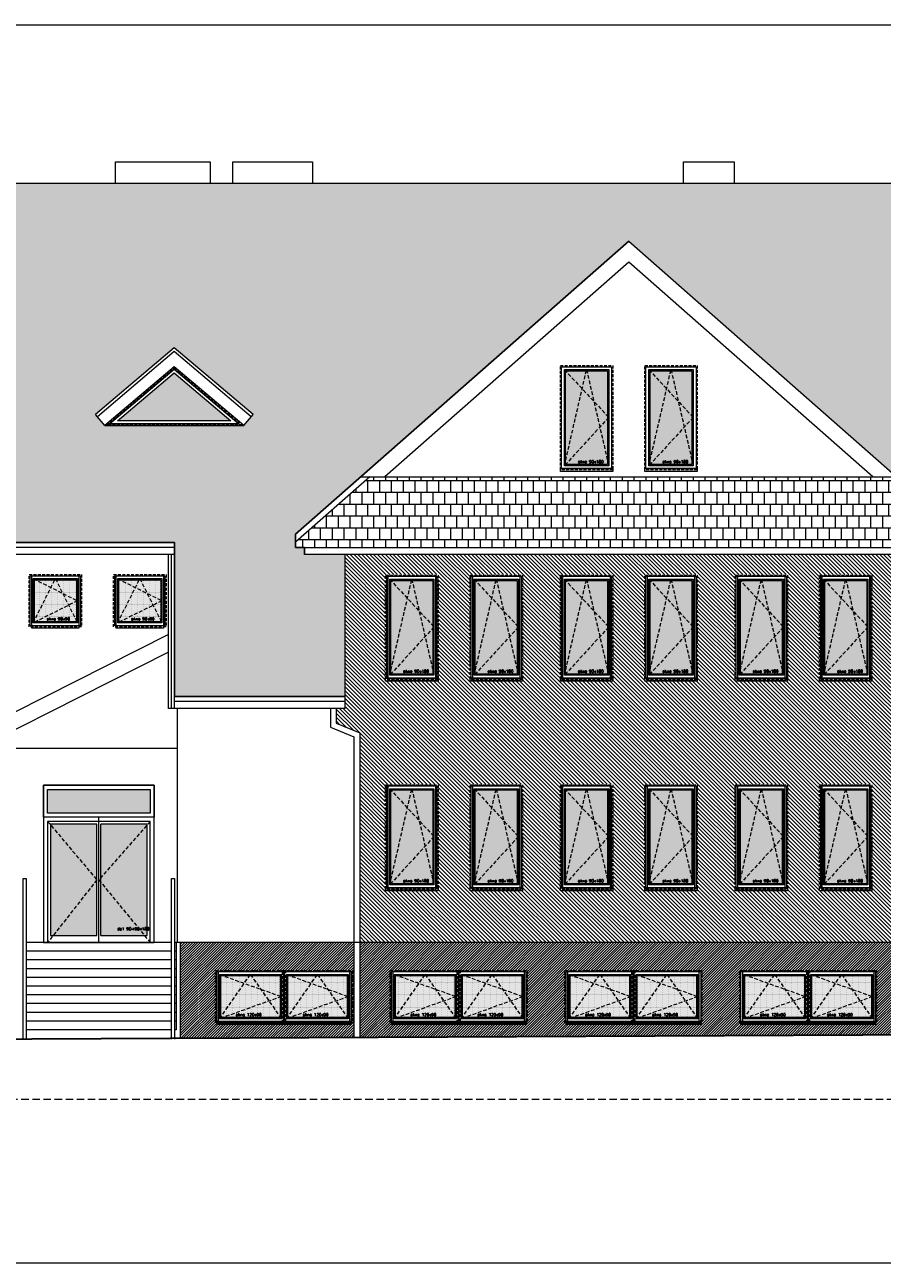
# Model space of a CAD drawing. Header units: millimetres. Extents: x 23192 to 177760, y -399809 to -79279.
# Tile 60 of 256: x 77694 to 79166, y -238865 to -236738. Entities that reach past the tile are written whole.
import ezdxf

# ---------------------------------------------------------------- set-up
doc = ezdxf.new("R2010")
doc.units = ezdxf.units.MM
for name, pattern in [('CACHE', [9.525, 6.35, -3.175]), ('CARKOVANA', [7.5, 5, -2.5]), ('HIDDEN', [9.525, 6.35, -3.175])]:
    doc.linetypes.add(name, pattern=pattern)
doc.layers.get('0').update_dxf_attribs({"lineweight": 0})
for name, color, linetype, lineweight in [('! opisy okien elewacja', 7, 'Continuous', 0), ('!! 0_ Istn-okna', 6, 'Continuous', 13), ('!! 0_ Istn-sciany', 3, 'Continuous', 30), ('!! 0_ WIDOK ELEWACJA', 4, 'Continuous', 0), ('!! 0_Istn-cienka', 4, 'Continuous', 9), ('!! 0_Istn-drzwi', 1, 'Continuous', 13), ('!! 1_Hatch dach', 252, 'Continuous', 5), ('!! 2_NOWE OKNA WIDOk - remont', 140, 'Continuous', 5)]:
    doc.layers.add(name, color=color, linetype=linetype, lineweight=lineweight)
doc.layers.add('!! 1_ELEWACJA KOLOR', color=7, linetype='Continuous', lineweight=13, true_color=0x6888bb)
doc.layers.add('!! 2_ELEWACJA COKÓŁ', color=9, linetype='Continuous', lineweight=13, true_color=0x808080)
doc.styles.add('TXT', font='simplex.shx')

# ---------------------------------------------------------------- blocks, each defined once
blk = doc.blocks.new('okno 90x180')
at = {"layer": '!! 1_Hatch dach', "true_color": 0x575757}
h = blk.add_hatch(dxfattribs=at)
h.set_pattern_fill('DOTS', color=251)
h.set_pattern_definition([(0, (-9632.3096, -11392.1331), (0.79375, 1.5875), [0, -1.5875])])
h.paths.add_polyline_path([(9, -10), (81, -10), (81, -171), (9, -171)])
at = {"layer": '!! 0_ Istn-okna', "linetype": 'CARKOVANA', "lineweight": 5}
blk.add_lwpolyline([(0, -1), (90, -1), (90, -180), (0, -180)], close=True, dxfattribs=at)
at = {"layer": '!! 0_ Istn-okna'}
for points in [[(2, -3), (88, -3), (88, -178), (2, -178)], [(7, -8), (83, -8), (83, -173), (7, -173)], [(9, -10), (81, -10), (81, -171), (9, -171)], [(0, -178), (90, -178), (90, -183), (0, -183)]]:
    blk.add_lwpolyline(points, close=True, dxfattribs=at)
at = {"layer": '!! 1_Hatch dach', "color": 251, "linetype": 'CACHE', "true_color": 0x575757}
for points in [[(7, -173), (45, -8), (83, -173)], [(7, -8), (83, -90), (7, -173)]]:
    blk.add_lwpolyline(points, dxfattribs=at)
at = {"insert": (30.1, -163.6), "char_height": 5, "attachment_point": 1, "style": 'TXT'}
blk.add_mtext_dynamic_manual_height_columns('okno 90x180', width=52.63, gutter_width=75, heights=[0], dxfattribs=at)
blk = doc.blocks.new('okno 115x115')
at = {"layer": '!! 1_Hatch dach', "true_color": 0x575757}
h = blk.add_hatch(dxfattribs=at)
h.set_pattern_fill('DOTS', color=251, angle=360)
h.set_pattern_definition([(360, (-21873.4686, 1906.5186), (0.79375, 1.5875), [0, -1.5875])])
h.paths.add_polyline_path([(-12259.7, 13266.7), (-12157.7, 13266.7), (-12157.7, 13194.7), (-12259.7, 13194.7)])
h = blk.add_hatch(dxfattribs=at)
h.set_pattern_fill('ANSI31', color=251, scale=0.2, angle=360)
h.paths.add_polyline_path([(-12264.2, 13187.7), (-12153.2, 13187.7), (-12153.2, 13182.7), (-12264.2, 13182.7)])
at = {"layer": '!! 0_ Istn-okna', "linetype": 'CARKOVANA', "lineweight": 5}
blk.add_lwpolyline([(-12268.7, 13275.7), (-12148.7, 13275.7), (-12148.7, 13185.7), (-12268.7, 13185.7)], close=True, dxfattribs=at)
at = {"layer": '!! 0_ Istn-okna'}
for points in [[(-12266.7, 13273.7), (-12150.7, 13273.7), (-12150.7, 13187.7), (-12266.7, 13187.7)], [(-12261.7, 13268.7), (-12155.7, 13268.7), (-12155.7, 13192.7), (-12261.7, 13192.7)], [(-12259.7, 13266.7), (-12157.7, 13266.7), (-12157.7, 13194.7), (-12259.7, 13194.7)], [(-12266.7, 13187.7), (-12150.7, 13187.7), (-12150.7, 13182.7), (-12266.7, 13182.7)]]:
    blk.add_lwpolyline(points, close=True, dxfattribs=at)
at = {"layer": '!! 1_Hatch dach', "color": 251, "linetype": 'CACHE', "true_color": 0x575757}
for points in [[(-12261.7, 13192.7), (-12208.7, 13268.7), (-12155.7, 13192.7)], [(-12261.7, 13268.7), (-12155.7, 13230.7), (-12261.7, 13192.7)]]:
    blk.add_lwpolyline(points, dxfattribs=at)
at = {"insert": (-12234.1, 13202.1), "char_height": 5, "attachment_point": 1, "style": 'TXT'}
blk.add_mtext_dynamic_manual_height_columns('okno 120x90', width=52.63, gutter_width=75, heights=[0], dxfattribs=at)
blk = doc.blocks.new('okno 90x90')
at = {"layer": '!! 1_Hatch dach', "true_color": 0x575757}
h = blk.add_hatch(dxfattribs=at)
h.set_pattern_fill('DOTS', color=251)
h.set_pattern_definition([(0, (-9634.3096, -11214.1331), (0.79375, 1.5875), [0, -1.5875])])
h.paths.add_polyline_path([(7, 79), (79, 79), (79, 7), (7, 7)])
at = {"layer": '!! 0_ Istn-okna', "linetype": 'CARKOVANA', "lineweight": 5}
blk.add_lwpolyline([(-2, 88), (88, 88), (88, -2), (-2, -2)], close=True, dxfattribs=at)
at = {"layer": '!! 0_ Istn-okna'}
for points in [[(0, 86), (86, 86), (86, 0), (0, 0)], [(5, 81), (81, 81), (81, 5), (5, 5)], [(7, 79), (79, 79), (79, 7), (7, 7)]]:
    blk.add_lwpolyline(points, close=True, dxfattribs=at)
at = {"layer": '!! 1_Hatch dach', "color": 251, "linetype": 'CACHE', "true_color": 0x575757}
for points in [[(5, 5), (43, 81), (81, 5)], [(5, 81), (81, 43), (5, 5)]]:
    blk.add_lwpolyline(points, dxfattribs=at)
at = {"insert": (28.1, 14.4), "char_height": 5, "attachment_point": 1, "style": 'TXT'}
blk.add_mtext_dynamic_manual_height_columns('okno 90x90', width=52.63, gutter_width=75, heights=[0], dxfattribs=at)
blk = doc.blocks.new('DRZWI ZEWNETRZNE 2')
at = {"layer": '!! 1_Hatch dach', "true_color": 0x575757}
h = blk.add_hatch(dxfattribs=at)
h.set_pattern_fill('DOTS', color=251)
h.set_pattern_definition([(180, (-95, 511.8881), (-0.79375, -1.5875), [0, -1.5875])])
h.paths.add_polyline_path([(-187, -465.4), (-266.5, -465.4), (-266.5, -656.4), (-187, -656.4)])
h.paths.add_polyline_path([(-273.5, -465.4), (-353, -465.4), (-353, -656.4), (-273.5, -656.4)])
h.paths.add_polyline_path([(-182, -405.4), (-358, -405.4), (-358, -446.4), (-182, -446.4)])
at = {"layer": '!! 0_ Istn-okna'}
for p, q in [((-182, -460.4), (-358, -460.4)), ((-358, -460.4), (-358, -668.4)), ((-273.5, -465.4), (-353, -465.4)), ((-353, -465.4), (-353, -656.4)), ((-187, -465.4), (-266.5, -465.4)), ((-187, -656.4), (-187, -465.4)), ((-182, -668.4), (-182, -460.4))]:
    blk.add_line(p, q, dxfattribs=at)
for points in [[(-175, -668.4), (-175, -398.4), (-365, -398.4), (-365, -668.4)], [(-175, -668.4), (-175, -453.4), (-365, -453.4), (-365, -668.4)], [(-273.5, -656.4), (-273.5, -465.4)], [(-270, -668.4), (-270, -453.4)], [(-266.5, -656.4), (-266.5, -465.4)], [(-353, -656.4), (-273.5, -656.4)], [(-266.5, -656.4), (-187, -656.4)], [(-365, -668.4), (-175, -668.4)]]:
    blk.add_lwpolyline(points, dxfattribs=at)
for points in [[(-175, -453.4), (-365, -453.4), (-365, -398.4), (-175, -398.4)], [(-182, -446.4), (-358, -446.4), (-358, -405.4), (-182, -405.4)]]:
    blk.add_lwpolyline(points, close=True, dxfattribs=at)
at = {"layer": '!! 1_Hatch dach', "color": 251, "linetype": 'CACHE', "true_color": 0x575757}
for points in [[(-358, -460.4), (-273.5, -560.9), (-358, -668.4)], [(-182, -460.4), (-270, -560.9), (-182, -668.4)]]:
    blk.add_lwpolyline(points, dxfattribs=at)
at = {"insert": (-238.2, -642.4), "char_height": 5, "attachment_point": 1, "style": 'TXT'}
blk.add_mtext_dynamic_manual_height_columns('dz1 90+90x180', width=52.63, gutter_width=75, heights=[0], dxfattribs=at)
blk = doc.blocks.new('OKNO TRÓJKĄTNE')
at = {"layer": '!! 1_Hatch dach', "true_color": 0x575757}
h = blk.add_hatch(dxfattribs=at)
h.set_pattern_fill('DOTS', color=251, angle=360)
h.set_pattern_definition([(0, (0, -1172.6692), (0.79375, 1.5875), [0, -1.5875])])
h.paths.add_polyline_path([(80252.6, -237418.3), (80349.9, -237336), (80447.2, -237418.3)])
at = {"layer": '!! 0_ Istn-okna', "linetype": 'CARKOVANA', "lineweight": 5}
blk.add_lwpolyline([(80233.5, -237425.3), (80349.9, -237326.9), (80466.3, -237425.3)], close=True, dxfattribs=at)
at = {"layer": '!! 0_ Istn-okna'}
for points in [[(80238.9, -237423.3), (80349.9, -237329.5), (80460.9, -237423.3)], [(80252.6, -237418.3), (80349.9, -237336), (80447.2, -237418.3)]]:
    blk.add_lwpolyline(points, close=True, dxfattribs=at)

msp = doc.modelspace()

# ---------------------------------------------------------------- hatches: boundary and pattern name
at = {"layer": '!! 1_ELEWACJA KOLOR', "true_color": 0xa78758}
h = msp.add_hatch(dxfattribs=at)
h.set_pattern_fill('ANSI31', color=45, scale=1.5, angle=-90)
h.paths.add_polyline_path([(78269.25991, -238314.26576), (79218.25991, -238314.26576), (79218.25991, -238132.26576), (79215.75991, -238132.26576), (79215.75991, -238042.26576), (79217.47132, -237772.26576), (79215.75991, -237772.26576), (79215.75991, -237682.26576), (79218.25991, -237647.85452), (78244.25991, -237647.85452), (78244.25991, -237891.63335), (78244.25991, -237912.26576), (78228.92991, -237912.26576), (78228.92991, -237937.53761), (78269.25991, -237954.26576)])
h.paths.add_polyline_path([(78913.75991, -238042.26576), (79003.75991, -238042.26576), (79003.75991, -238222.26576), (78999.25991, -238222.26576), (78999.25991, -238224.26576), (78918.25991, -238224.26576), (78918.25991, -238222.26576), (78913.75991, -238222.26576)], flags=16)
h.paths.add_polyline_path([(78915.75991, -238044.26576), (79001.75991, -238044.26576), (79001.75991, -238220.26576), (78915.75991, -238220.26576)], flags=0)
h.paths.add_polyline_path([(78920.75991, -238049.26576), (78996.75991, -238049.26576), (78996.75991, -238215.26576), (78920.75991, -238215.26576)], flags=0)
h.paths.add_polyline_path([(78922.59124, -238051.26576), (78958.30208, -238051.26576), (78958.75991, -238049.26576), (78959.21774, -238051.26576), (78994.75991, -238051.26576), (78994.75991, -238130.08155), (78996.75991, -238132.26576), (78994.75991, -238134.44997), (78994.75991, -238206.52891), (78996.30208, -238213.26576), (78922.59124, -238213.26576), (78920.75991, -238215.26576), (78922.75991, -238206.52891), (78922.75991, -238051.44997)], flags=0)
h.paths.add_polyline_path([(78848.75991, -238042.26576), (78848.75991, -238222.26576), (78844.25991, -238222.26576), (78844.25991, -238224.26576), (78763.25991, -238224.26576), (78763.25991, -238222.26576), (78758.75991, -238222.26576), (78758.75991, -238042.26576)], flags=16)
h.paths.add_polyline_path([(78846.75991, -238044.26576), (78846.75991, -238220.26576), (78760.75991, -238220.26576), (78760.75991, -238044.26576)], flags=0)
h.paths.add_polyline_path([(78918.25991, -237864.26576), (78918.25991, -237862.26576), (78913.75991, -237862.26576), (78844.25991, -237862.26576), (78844.25991, -237864.26576), (78763.25991, -237864.26576), (78763.25991, -237862.26576), (78758.75991, -237862.26576), (78699.25991, -237862.26576), (78699.25991, -237864.26576), (78618.25991, -237864.26576), (78618.25991, -237862.26576), (78613.75991, -237862.26576), (78544.25991, -237862.26576), (78544.25991, -237864.26576), (78463.25991, -237864.26576), (78463.25991, -237862.26576), (78458.75991, -237862.26576), (78399.25991, -237862.26576), (78399.25991, -237864.26576), (78318.25991, -237864.26576), (78318.25991, -237862.26576), (78313.75991, -237862.26576), (78313.75991, -237682.26576), (78403.75991, -237682.26576), (78403.75991, -237862.26576), (78458.75991, -237862.26576), (78458.75991, -237682.26576), (78548.75991, -237682.26576), (78548.75991, -237862.26576), (78613.75991, -237862.26576), (78613.75991, -237682.26576), (78703.75991, -237682.26576), (78703.75991, -237862.26576), (78758.75991, -237862.26576), (78758.75991, -237682.26576), (78848.75991, -237682.26576), (78848.75991, -237862.26576), (78913.75991, -237862.26576), (78913.75991, -237682.26576), (79003.75991, -237682.26576), (79003.75991, -237862.26576), (79058.75991, -237862.26576), (79058.75991, -237682.26576), (79148.75991, -237682.26576), (79148.75991, -237862.26576), (79144.25991, -237862.26576), (79144.25991, -237864.26576), (79063.25991, -237864.26576), (79063.25991, -237862.26576), (79058.75991, -237862.26576), (78999.25991, -237862.26576), (78999.25991, -237864.26576)], flags=16)
h.paths.add_polyline_path([(78841.75991, -238049.26576), (78841.75991, -238215.26576), (78765.75991, -238215.26576), (78765.75991, -238049.26576)], flags=0)
h.paths.add_polyline_path([(78915.75991, -237860.26576), (78915.75991, -237684.26576), (79001.75991, -237684.26576), (79001.75991, -237860.26576)], flags=0)
h.paths.add_polyline_path([(78839.75991, -238051.26576), (78839.75991, -238130.08155), (78841.75991, -238132.26576), (78839.75991, -238134.44997), (78839.75991, -238206.52891), (78841.30208, -238213.26576), (78767.59124, -238213.26576), (78765.75991, -238215.26576), (78767.75991, -238206.52891), (78767.75991, -238051.44997), (78767.59124, -238051.26576), (78803.30208, -238051.26576), (78803.75991, -238049.26576), (78804.21774, -238051.26576)], flags=0)
h.paths.add_polyline_path([(78920.75991, -237855.26576), (78920.75991, -237689.26576), (78996.75991, -237689.26576), (78996.75991, -237855.26576)], flags=0)
h.paths.add_polyline_path([(78920.75991, -237855.26576), (78922.75991, -237846.52891), (78922.75991, -237691.44997), (78922.59124, -237691.26576), (78958.30208, -237691.26576), (78958.75991, -237689.26576), (78959.21774, -237691.26576), (78994.75991, -237691.26576), (78994.75991, -237770.08155), (78996.75991, -237772.26576), (78994.75991, -237774.44997), (78994.75991, -237846.52891), (78996.30208, -237853.26576), (78922.59124, -237853.26576)], flags=0)
h.paths.add_polyline_path([(78846.75991, -237860.26576), (78760.75991, -237860.26576), (78760.75991, -237684.26576), (78846.75991, -237684.26576)], flags=0)
h.paths.add_polyline_path([(78841.75991, -237855.26576), (78765.75991, -237855.26576), (78765.75991, -237689.26576), (78841.75991, -237689.26576)], flags=0)
h.paths.add_polyline_path([(78841.30208, -237853.26576), (78767.59124, -237853.26576), (78765.75991, -237855.26576), (78767.75991, -237846.52891), (78767.75991, -237691.44997), (78767.59124, -237691.26576), (78803.30208, -237691.26576), (78803.75991, -237689.26576), (78804.21774, -237691.26576), (78839.75991, -237691.26576), (78839.75991, -237770.08155), (78841.75991, -237772.26576), (78839.75991, -237774.44997), (78839.75991, -237846.52891)], flags=0)
h.paths.add_polyline_path([(79058.75991, -238042.26576), (79148.75991, -238042.26576), (79148.75991, -238222.26576), (79144.25991, -238222.26576), (79144.25991, -238224.26576), (79063.25991, -238224.26576), (79063.25991, -238222.26576), (79058.75991, -238222.26576)], flags=16)
h.paths.add_polyline_path([(79060.75991, -238044.26576), (79146.75991, -238044.26576), (79146.75991, -238220.26576), (79060.75991, -238220.26576)], flags=0)
h.paths.add_polyline_path([(79065.75991, -238049.26576), (79141.75991, -238049.26576), (79141.75991, -238215.26576), (79065.75991, -238215.26576)], flags=0)
h.paths.add_polyline_path([(79067.59124, -238051.26576), (79103.30208, -238051.26576), (79103.75991, -238049.26576), (79104.21774, -238051.26576), (79139.75991, -238051.26576), (79139.75991, -238130.08155), (79141.75991, -238132.26576), (79139.75991, -238134.44997), (79139.75991, -238206.52891), (79141.30208, -238213.26576), (79067.59124, -238213.26576), (79065.75991, -238215.26576), (79067.75991, -238206.52891), (79067.75991, -238051.44997)], flags=0)
h.paths.add_polyline_path([(79060.75991, -237860.26576), (79060.75991, -237684.26576), (79146.75991, -237684.26576), (79146.75991, -237860.26576)], flags=0)
h.paths.add_polyline_path([(79065.75991, -237855.26576), (79065.75991, -237689.26576), (79141.75991, -237689.26576), (79141.75991, -237855.26576)], flags=0)
h.paths.add_polyline_path([(79065.75991, -237855.26576), (79067.75991, -237846.52891), (79067.75991, -237691.44997), (79067.59124, -237691.26576), (79103.30208, -237691.26576), (79103.75991, -237689.26576), (79104.21774, -237691.26576), (79139.75991, -237691.26576), (79139.75991, -237770.08155), (79141.75991, -237772.26576), (79139.75991, -237774.44997), (79139.75991, -237846.52891), (79141.30208, -237853.26576), (79067.59124, -237853.26576)], flags=0)
h.paths.add_polyline_path([(78703.75991, -238042.26576), (78703.75991, -238222.26576), (78699.25991, -238222.26576), (78699.25991, -238224.26576), (78618.25991, -238224.26576), (78618.25991, -238222.26576), (78613.75991, -238222.26576), (78613.75991, -238042.26576)], flags=16)
h.paths.add_polyline_path([(78701.75991, -238044.26576), (78701.75991, -238220.26576), (78615.75991, -238220.26576), (78615.75991, -238044.26576)], flags=0)
h.paths.add_polyline_path([(78696.75991, -238049.26576), (78696.75991, -238215.26576), (78620.75991, -238215.26576), (78620.75991, -238049.26576)], flags=0)
h.paths.add_polyline_path([(78694.75991, -238051.26576), (78694.75991, -238130.08155), (78696.75991, -238132.26576), (78694.75991, -238134.44997), (78694.75991, -238206.52891), (78696.30208, -238213.26576), (78622.59124, -238213.26576), (78620.75991, -238215.26576), (78622.75991, -238206.52891), (78622.75991, -238051.44997), (78622.59124, -238051.26576), (78658.30208, -238051.26576), (78658.75991, -238049.26576), (78659.21774, -238051.26576)], flags=0)
h.paths.add_polyline_path([(78701.75991, -237860.26576), (78615.75991, -237860.26576), (78615.75991, -237684.26576), (78701.75991, -237684.26576)], flags=0)
h.paths.add_polyline_path([(78696.75991, -237855.26576), (78620.75991, -237855.26576), (78620.75991, -237689.26576), (78696.75991, -237689.26576)], flags=0)
h.paths.add_polyline_path([(78696.30208, -237853.26576), (78622.59124, -237853.26576), (78620.75991, -237855.26576), (78622.75991, -237846.52891), (78622.75991, -237691.44997), (78622.59124, -237691.26576), (78658.30208, -237691.26576), (78658.75991, -237689.26576), (78659.21774, -237691.26576), (78694.75991, -237691.26576), (78694.75991, -237770.08155), (78696.75991, -237772.26576), (78694.75991, -237774.44997), (78694.75991, -237846.52891)], flags=0)
h.paths.add_polyline_path([(78548.75991, -238042.26576), (78548.75991, -238222.26576), (78544.25991, -238222.26576), (78544.25991, -238224.26576), (78463.25991, -238224.26576), (78463.25991, -238222.26576), (78458.75991, -238222.26576), (78458.75991, -238042.26576)], flags=16)
h.paths.add_polyline_path([(78546.75991, -238044.26576), (78546.75991, -238220.26576), (78460.75991, -238220.26576), (78460.75991, -238044.26576)], flags=0)
h.paths.add_polyline_path([(78541.75991, -238049.26576), (78541.75991, -238215.26576), (78465.75991, -238215.26576), (78465.75991, -238049.26576)], flags=0)
h.paths.add_polyline_path([(78546.75991, -237860.26576), (78460.75991, -237860.26576), (78460.75991, -237684.26576), (78546.75991, -237684.26576)], flags=0)
h.paths.add_polyline_path([(78539.75991, -238051.26576), (78539.75991, -238130.08155), (78541.75991, -238132.26576), (78539.75991, -238134.44997), (78539.75991, -238206.52891), (78541.30208, -238213.26576), (78467.59124, -238213.26576), (78465.75991, -238215.26576), (78467.75991, -238206.52891), (78467.75991, -238051.44997), (78467.59124, -238051.26576), (78503.30208, -238051.26576), (78503.75991, -238049.26576), (78504.21774, -238051.26576)], flags=0)
h.paths.add_polyline_path([(78541.75991, -237855.26576), (78465.75991, -237855.26576), (78465.75991, -237689.26576), (78541.75991, -237689.26576)], flags=0)
h.paths.add_polyline_path([(78541.30208, -237853.26576), (78467.59124, -237853.26576), (78465.75991, -237855.26576), (78467.75991, -237846.52891), (78467.75991, -237691.44997), (78467.59124, -237691.26576), (78503.30208, -237691.26576), (78503.75991, -237689.26576), (78504.21774, -237691.26576), (78539.75991, -237691.26576), (78539.75991, -237770.08155), (78541.75991, -237772.26576), (78539.75991, -237774.44997), (78539.75991, -237846.52891)], flags=0)
h.paths.add_polyline_path([(78403.75991, -238042.26576), (78403.75991, -238222.26576), (78399.25991, -238222.26576), (78399.25991, -238224.26576), (78318.25991, -238224.26576), (78318.25991, -238222.26576), (78313.75991, -238222.26576), (78313.75991, -238042.26576)], flags=16)
h.paths.add_polyline_path([(78401.75991, -238044.26576), (78401.75991, -238220.26576), (78315.75991, -238220.26576), (78315.75991, -238044.26576)], flags=0)
h.paths.add_polyline_path([(78401.75991, -237860.26576), (78315.75991, -237860.26576), (78315.75991, -237684.26576), (78401.75991, -237684.26576)], flags=0)
h.paths.add_polyline_path([(78396.75991, -238049.26576), (78396.75991, -238215.26576), (78320.75991, -238215.26576), (78320.75991, -238049.26576)], flags=0)
h.paths.add_polyline_path([(78394.75991, -238051.26576), (78394.75991, -238130.08155), (78396.75991, -238132.26576), (78394.75991, -238134.44997), (78394.75991, -238206.52891), (78396.30208, -238213.26576), (78322.59124, -238213.26576), (78320.75991, -238215.26576), (78322.75991, -238206.52891), (78322.75991, -238051.44997), (78322.59124, -238051.26576), (78358.30208, -238051.26576), (78358.75991, -238049.26576), (78359.21774, -238051.26576)], flags=0)
h.paths.add_polyline_path([(78396.75991, -237855.26576), (78320.75991, -237855.26576), (78320.75991, -237689.26576), (78396.75991, -237689.26576)], flags=0)
h.paths.add_polyline_path([(78396.30208, -237853.26576), (78322.59124, -237853.26576), (78320.75991, -237855.26576), (78322.75991, -237846.52891), (78322.75991, -237691.44997), (78322.59124, -237691.26576), (78358.30208, -237691.26576), (78358.75991, -237689.26576), (78359.21774, -237691.26576), (78394.75991, -237691.26576), (78394.75991, -237770.08155), (78396.75991, -237772.26576), (78394.75991, -237774.44997), (78394.75991, -237846.52891)], flags=0)
h.paths.add_polyline_path([(79087.58766, -238212.10613), (79137.70671, -238212.10613), (79137.70671, -238204.60613), (79087.58766, -238204.60613)], flags=8)
h.paths.add_polyline_path([(78942.58766, -238212.10613), (78992.70671, -238212.10613), (78992.70671, -238204.60613), (78942.58766, -238204.60613)], flags=8)
h.paths.add_polyline_path([(78787.58766, -238212.10613), (78837.70671, -238212.10613), (78837.70671, -238204.60613), (78787.58766, -238204.60613)], flags=8)
h.paths.add_polyline_path([(78642.58766, -238212.10613), (78692.70671, -238212.10613), (78692.70671, -238204.60613), (78642.58766, -238204.60613)], flags=8)
h.paths.add_polyline_path([(78487.58766, -238212.10613), (78537.70671, -238212.10613), (78537.70671, -238204.60613), (78487.58766, -238204.60613)], flags=8)
h.paths.add_polyline_path([(78342.58766, -238212.10613), (78392.70671, -238212.10613), (78392.70671, -238204.60613), (78342.58766, -238204.60613)], flags=8)
h.paths.add_polyline_path([(79087.58766, -237852.10613), (79137.70671, -237852.10613), (79137.70671, -237844.60613), (79087.58766, -237844.60613)], flags=8)
h.paths.add_polyline_path([(78942.58766, -237852.10613), (78992.70671, -237852.10613), (78992.70671, -237844.60613), (78942.58766, -237844.60613)], flags=8)
h.paths.add_polyline_path([(78787.58766, -237852.10613), (78837.70671, -237852.10613), (78837.70671, -237844.60613), (78787.58766, -237844.60613)], flags=8)
h.paths.add_polyline_path([(78642.58766, -237852.10613), (78692.70671, -237852.10613), (78692.70671, -237844.60613), (78642.58766, -237844.60613)], flags=8)
h.paths.add_polyline_path([(78487.58766, -237852.10613), (78537.70671, -237852.10613), (78537.70671, -237844.60613), (78487.58766, -237844.60613)], flags=8)
h.paths.add_polyline_path([(78342.58766, -237852.10613), (78392.70671, -237852.10613), (78392.70671, -237844.60613), (78342.58766, -237844.60613)], flags=8)
at = {"layer": '!! 1_Hatch dach', "true_color": 0x990000}
h = msp.add_hatch(dxfattribs=at)
h.set_pattern_fill('AR-B88', color=14, scale=0.1, angle=180)
h.paths.add_polyline_path([(79303.25991, -237613.0165), (79303.25991, -237627.22212), (82067.25991, -237627.22212), (82067.25991, -237010.26576), (75781.25991, -237010.26576), (75781.25991, -237627.22212), (77951.25991, -237627.22212), (77951.25991, -237891.63335), (78244.25991, -237891.63335), (78244.25991, -237647.85452), (78174.25991, -237647.85452), (78174.25991, -237635.86593), (78159.25991, -237635.86593), (78159.25991, -237613.0165), (78731.25991, -237109.6565)])
h.paths.add_polyline_path([(79511.5687, -237292.80212), (79646.87991, -237407.24742), (79630.73536, -237426.33547), (79392.40203, -237426.33547), (79376.25749, -237407.24742)], flags=16)
h.paths.add_polyline_path([(79511.5687, -237325.54511), (79630.73536, -237426.33547), (79392.40203, -237426.33547)], flags=0)
h.paths.add_polyline_path([(79511.5687, -237329.47427), (79622.54287, -237423.33547), (79400.59453, -237423.33547)], flags=0)
h.paths.add_polyline_path([(79795.42415, -237407.24742), (79930.73536, -237292.80212), (80066.04658, -237407.24742), (80049.90203, -237426.33547), (79811.5687, -237426.33547)], flags=16)
h.paths.add_polyline_path([(79811.5687, -237426.33547), (79930.73536, -237325.54511), (80049.90203, -237426.33547)], flags=0)
h.paths.add_polyline_path([(79819.7612, -237423.33547), (79930.73536, -237329.47427), (80041.70953, -237423.33547)], flags=0)
h.paths.add_polyline_path([(80214.59082, -237407.24742), (80349.90203, -237292.80212), (80485.21324, -237407.24742), (80469.0687, -237426.33547), (80230.73536, -237426.33547)], flags=16)
h.paths.add_polyline_path([(80230.73536, -237426.33547), (80349.90203, -237325.54511), (80469.0687, -237426.33547)], flags=0)
h.paths.add_polyline_path([(80238.92786, -237423.33547), (80349.90203, -237329.47427), (80460.8762, -237423.33547)], flags=0)
h.paths.add_polyline_path([(78086.26233, -237407.24742), (78070.11779, -237426.33547), (77831.78445, -237426.33547), (77815.63991, -237407.24742), (77950.95112, -237292.80212)], flags=16)
h.paths.add_polyline_path([(78070.11779, -237426.33547), (77831.78445, -237426.33547), (77950.95112, -237325.54511)], flags=0)
h.paths.add_polyline_path([(78061.92529, -237423.33547), (77839.97695, -237423.33547), (77950.95112, -237329.47427)], flags=0)
h.paths.add_polyline_path([(80790.64743, -237407.24742), (80925.95864, -237292.80212), (81061.26985, -237407.24742), (81045.1253, -237426.33547), (81035.1253, -237426.33547), (81035.1253, -237565.70631), (80816.79197, -237565.70631), (80816.79197, -237426.33547), (80806.79197, -237426.33547)], flags=16)
h.paths.add_polyline_path([(80840.95864, -237436.70631), (81010.95864, -237436.70631), (81010.95864, -237555.70631), (80840.95864, -237555.70631)], flags=0)
h.paths.add_polyline_path([(80847.95864, -237443.70631), (80923.45864, -237443.70631), (80923.45864, -237548.70631), (80847.95864, -237548.70631)], flags=0)
h.paths.add_polyline_path([(80849.95864, -237445.16588), (80850.69918, -237445.70631), (80884.98959, -237445.70631), (80885.70864, -237443.70631), (80886.42769, -237445.70631), (80921.26817, -237445.70631), (80921.26817, -237542.61361), (80922.73959, -237546.70631), (80850.80561, -237546.70631), (80847.95864, -237548.70631), (80849.95864, -237543.1434)], flags=0)
h.paths.add_polyline_path([(77667.09567, -237407.24742), (77650.95112, -237426.33547), (77412.61779, -237426.33547), (77396.47324, -237407.24742), (77531.78445, -237292.80212)], flags=16)
h.paths.add_polyline_path([(80928.45864, -237443.70631), (81003.95864, -237443.70631), (81003.95864, -237548.70631), (80928.45864, -237548.70631)], flags=0)
h.paths.add_polyline_path([(80930.64911, -237445.70631), (80965.48959, -237445.70631), (80966.20864, -237443.70631), (80966.92769, -237445.70631), (81001.21809, -237445.70631), (81001.95864, -237445.16588), (81001.95864, -237543.1434), (81003.95864, -237548.70631), (81001.11167, -237546.70631), (80929.17769, -237546.70631), (80930.64911, -237542.61361)], flags=0)
h.paths.add_polyline_path([(77650.95112, -237426.33547), (77412.61779, -237426.33547), (77531.78445, -237325.54511)], flags=0)
h.paths.add_polyline_path([(77642.75862, -237423.33547), (77420.81029, -237423.33547), (77531.78445, -237329.47427)], flags=0)
h.paths.add_polyline_path([(81090.64743, -237407.24742), (81225.95864, -237292.80212), (81361.26985, -237407.24742), (81345.1253, -237426.33547), (81335.1253, -237426.33547), (81335.1253, -237565.70631), (81116.79197, -237565.70631), (81116.79197, -237426.33547), (81106.79197, -237426.33547)], flags=16)
h.paths.add_polyline_path([(81140.95864, -237436.70631), (81310.95864, -237436.70631), (81310.95864, -237555.70631), (81140.95864, -237555.70631)], flags=0)
h.paths.add_polyline_path([(81147.95864, -237443.70631), (81223.45864, -237443.70631), (81223.45864, -237548.70631), (81147.95864, -237548.70631)], flags=0)
h.paths.add_polyline_path([(81149.95864, -237445.16588), (81150.69918, -237445.70631), (81184.98959, -237445.70631), (81185.70864, -237443.70631), (81186.42769, -237445.70631), (81221.26817, -237445.70631), (81221.26817, -237542.61361), (81222.73959, -237546.70631), (81150.80561, -237546.70631), (81147.95864, -237548.70631), (81149.95864, -237543.1434)], flags=0)
h.paths.add_polyline_path([(81228.45864, -237443.70631), (81303.95864, -237443.70631), (81303.95864, -237548.70631), (81228.45864, -237548.70631)], flags=0)
h.paths.add_polyline_path([(81230.64911, -237445.70631), (81265.48959, -237445.70631), (81266.20864, -237443.70631), (81266.92769, -237445.70631), (81301.21809, -237445.70631), (81301.95864, -237445.16588), (81301.95864, -237543.1434), (81303.95864, -237548.70631), (81301.11167, -237546.70631), (81229.17769, -237546.70631), (81230.64911, -237542.61361)], flags=0)
h.paths.add_polyline_path([(77247.929, -237407.24742), (77231.78445, -237426.33547), (76993.45112, -237426.33547), (76977.30658, -237407.24742), (77112.61779, -237292.80212)], flags=16)
h.paths.add_polyline_path([(77231.78445, -237426.33547), (76993.45112, -237426.33547), (77112.61779, -237325.54511)], flags=0)
h.paths.add_polyline_path([(77223.59196, -237423.33547), (77001.64362, -237423.33547), (77112.61779, -237329.47427)], flags=0)
h.paths.add_polyline_path([(81390.64743, -237407.24742), (81525.95864, -237292.80212), (81661.26985, -237407.24742), (81645.1253, -237426.33547), (81635.1253, -237426.33547), (81635.1253, -237565.70631), (81416.79197, -237565.70631), (81416.79197, -237426.33547), (81406.79197, -237426.33547)], flags=16)
h.paths.add_polyline_path([(81440.95864, -237436.70631), (81610.95864, -237436.70631), (81610.95864, -237555.70631), (81440.95864, -237555.70631)], flags=0)
h.paths.add_polyline_path([(81447.95864, -237443.70631), (81523.45864, -237443.70631), (81523.45864, -237548.70631), (81447.95864, -237548.70631)], flags=0)
h.paths.add_polyline_path([(81449.95864, -237445.16588), (81450.69918, -237445.70631), (81484.98959, -237445.70631), (81485.70864, -237443.70631), (81486.42769, -237445.70631), (81521.26817, -237445.70631), (81521.26817, -237542.61361), (81522.73959, -237546.70631), (81450.80561, -237546.70631), (81447.95864, -237548.70631), (81449.95864, -237543.1434)], flags=0)
h.paths.add_polyline_path([(81528.45864, -237443.70631), (81603.95864, -237443.70631), (81603.95864, -237548.70631), (81528.45864, -237548.70631)], flags=0)
h.paths.add_polyline_path([(81530.64911, -237445.70631), (81565.48959, -237445.70631), (81566.20864, -237443.70631), (81566.92769, -237445.70631), (81601.21809, -237445.70631), (81601.95864, -237445.16588), (81601.95864, -237543.1434), (81603.95864, -237548.70631), (81601.11167, -237546.70631), (81529.17769, -237546.70631), (81530.64911, -237542.61361)], flags=0)
h.paths.add_polyline_path([(81699.9487, -237407.24742), (81835.25991, -237292.80212), (81970.57112, -237407.24742), (81954.42658, -237426.33547), (81944.42658, -237426.33547), (81944.42658, -237565.70631), (81726.09324, -237565.70631), (81726.09324, -237426.33547), (81716.09324, -237426.33547)], flags=16)
h.paths.add_polyline_path([(81750.25991, -237436.70631), (81920.25991, -237436.70631), (81920.25991, -237555.70631), (81750.25991, -237555.70631)], flags=0)
h.paths.add_polyline_path([(81757.25991, -237443.70631), (81832.75991, -237443.70631), (81832.75991, -237548.70631), (81757.25991, -237548.70631)], flags=0)
h.paths.add_polyline_path([(81759.25991, -237445.16588), (81760.00045, -237445.70631), (81794.29086, -237445.70631), (81795.00991, -237443.70631), (81795.72896, -237445.70631), (81830.56944, -237445.70631), (81830.56944, -237542.61361), (81832.04086, -237546.70631), (81760.10688, -237546.70631), (81757.25991, -237548.70631), (81759.25991, -237543.1434)], flags=0)
h.paths.add_polyline_path([(81837.75991, -237443.70631), (81913.25991, -237443.70631), (81913.25991, -237548.70631), (81837.75991, -237548.70631)], flags=0)
h.paths.add_polyline_path([(81839.95038, -237445.70631), (81874.79086, -237445.70631), (81875.50991, -237443.70631), (81876.22896, -237445.70631), (81910.51937, -237445.70631), (81911.25991, -237445.16588), (81911.25991, -237543.1434), (81913.25991, -237548.70631), (81910.41294, -237546.70631), (81838.47896, -237546.70631), (81839.95038, -237542.61361)], flags=0)
h.paths.add_polyline_path([(81829.08766, -237545.54668), (81881.11147, -237545.54668), (81881.11147, -237538.04668), (81829.08766, -237538.04668)], flags=8)
h.paths.add_polyline_path([(81519.78639, -237545.54668), (81571.8102, -237545.54668), (81571.8102, -237538.04668), (81519.78639, -237538.04668)], flags=8)
h.paths.add_polyline_path([(81219.78639, -237545.54668), (81271.8102, -237545.54668), (81271.8102, -237538.04668), (81219.78639, -237538.04668)], flags=8)
h.paths.add_polyline_path([(80919.78639, -237545.54668), (80971.8102, -237545.54668), (80971.8102, -237538.04668), (80919.78639, -237538.04668)], flags=8)
h = msp.add_hatch(dxfattribs=at)
h.set_pattern_fill('AR-B88', color=14, scale=0.1, angle=180)
h.paths.add_polyline_path([(78159.25991, -237626.33716), (78159.25991, -237635.86593), (78174.25991, -237635.86593), (79303.25991, -237635.86593), (79303.25991, -237613.0165), (79191.04315, -237514.26576), (78286.61378, -237514.26576)])
at = {"layer": '!! 2_ELEWACJA COKÓŁ', "true_color": 0x2b2b2c}
h = msp.add_hatch(dxfattribs=at)
h.set_pattern_fill('ANSI31', color=250, angle=180)
h.set_pattern_definition([(225, (130878.9713, -429739.2704), (2.24506403, -2.24506403), [])])
h.paths.add_polyline_path([(78269.25991, -238477.7677), (79213.25991, -238473.17626), (79213.25991, -238314.26576), (78269.25991, -238314.26576)])
h.paths.add_polyline_path([(78739.25991, -238362.26576), (78854.25991, -238362.26576), (78854.25991, -238452.26576), (78852.25991, -238452.26576), (78852.25991, -238454.26576), (78626.25991, -238454.26576), (78626.25991, -238452.26576), (78624.25991, -238452.26576), (78624.25991, -238362.26576)], flags=16)
h.paths.add_polyline_path([(78737.25991, -238364.26576), (78737.25991, -238450.26576), (78626.25991, -238450.26576), (78626.25991, -238364.26576)], flags=0)
h.paths.add_polyline_path([(78732.25991, -238369.26576), (78732.25991, -238445.26576), (78631.25991, -238445.26576), (78631.25991, -238369.26576)], flags=0)
h.paths.add_polyline_path([(78680.43096, -238371.26576), (78681.75991, -238369.26576), (78683.08886, -238371.26576), (78730.25991, -238371.26576), (78730.25991, -238406.51328), (78732.25991, -238407.26576), (78730.25991, -238408.01823), (78730.25991, -238442.25586), (78730.93096, -238443.26576), (78636.5757, -238443.26576), (78631.25991, -238445.26576), (78633.25991, -238442.25586), (78633.25991, -238371.26576)], flags=0)
h.paths.add_polyline_path([(78554.25991, -238362.26576), (78554.25991, -238452.26576), (78552.25991, -238452.26576), (78552.25991, -238454.26576), (78326.25991, -238454.26576), (78326.25991, -238452.26576), (78324.25991, -238452.26576), (78324.25991, -238362.26576), (78439.25991, -238362.26576)], flags=16)
h.paths.add_polyline_path([(78552.25991, -238364.26576), (78552.25991, -238450.26576), (78441.25991, -238450.26576), (78441.25991, -238364.26576)], flags=0)
h.paths.add_polyline_path([(78547.25991, -238369.26576), (78547.25991, -238445.26576), (78446.25991, -238445.26576), (78446.25991, -238369.26576)], flags=0)
h.paths.add_polyline_path([(78741.25991, -238364.26576), (78852.25991, -238364.26576), (78852.25991, -238450.26576), (78741.25991, -238450.26576)], flags=0)
h.paths.add_polyline_path([(78545.25991, -238371.26576), (78545.25991, -238406.51328), (78547.25991, -238407.26576), (78545.25991, -238408.01823), (78545.25991, -238442.25586), (78545.93096, -238443.26576), (78451.5757, -238443.26576), (78446.25991, -238445.26576), (78448.25991, -238442.25586), (78448.25991, -238371.26576), (78495.43096, -238371.26576), (78496.75991, -238369.26576), (78498.08886, -238371.26576)], flags=0)
h.paths.add_polyline_path([(78746.25991, -238369.26576), (78847.25991, -238369.26576), (78847.25991, -238445.26576), (78746.25991, -238445.26576)], flags=0)
h.paths.add_polyline_path([(78795.43096, -238371.26576), (78796.75991, -238369.26576), (78798.08886, -238371.26576), (78845.25991, -238371.26576), (78845.25991, -238406.51328), (78847.25991, -238407.26576), (78845.25991, -238408.01823), (78845.25991, -238442.25586), (78845.93096, -238443.26576), (78751.5757, -238443.26576), (78746.25991, -238445.26576), (78748.25991, -238442.25586), (78748.25991, -238371.26576)], flags=0)
h.paths.add_polyline_path([(78437.25991, -238364.26576), (78437.25991, -238450.26576), (78326.25991, -238450.26576), (78326.25991, -238364.26576)], flags=0)
h.paths.add_polyline_path([(78432.25991, -238369.26576), (78432.25991, -238445.26576), (78331.25991, -238445.26576), (78331.25991, -238369.26576)], flags=0)
h.paths.add_polyline_path([(78430.25991, -238371.26576), (78430.25991, -238406.51328), (78432.25991, -238407.26576), (78430.25991, -238408.01823), (78430.25991, -238442.25586), (78430.93096, -238443.26576), (78336.5757, -238443.26576), (78331.25991, -238445.26576), (78333.25991, -238442.25586), (78333.25991, -238371.26576), (78380.43096, -238371.26576), (78381.75991, -238369.26576), (78383.08886, -238371.26576)], flags=0)
h.paths.add_polyline_path([(78924.25991, -238362.26576), (79039.25991, -238362.26576), (79154.25991, -238362.26576), (79154.25991, -238452.26576), (79152.25991, -238452.26576), (79152.25991, -238454.26576), (78926.25991, -238454.26576), (78926.25991, -238452.26576), (78924.25991, -238452.26576)], flags=16)
h.paths.add_polyline_path([(78926.25991, -238364.26576), (79037.25991, -238364.26576), (79037.25991, -238450.26576), (78926.25991, -238450.26576)], flags=0)
h.paths.add_polyline_path([(78931.25991, -238369.26576), (79032.25991, -238369.26576), (79032.25991, -238445.26576), (78931.25991, -238445.26576)], flags=0)
h.paths.add_polyline_path([(78980.43096, -238371.26576), (78981.75991, -238369.26576), (78983.08886, -238371.26576), (79030.25991, -238371.26576), (79030.25991, -238406.51328), (79032.25991, -238407.26576), (79030.25991, -238408.01823), (79030.25991, -238442.25586), (79030.93096, -238443.26576), (78936.5757, -238443.26576), (78931.25991, -238445.26576), (78933.25991, -238442.25586), (78933.25991, -238371.26576)], flags=0)
h.paths.add_polyline_path([(79041.25991, -238364.26576), (79152.25991, -238364.26576), (79152.25991, -238450.26576), (79041.25991, -238450.26576)], flags=0)
h.paths.add_polyline_path([(79046.25991, -238369.26576), (79147.25991, -238369.26576), (79147.25991, -238445.26576), (79046.25991, -238445.26576)], flags=0)
h.paths.add_polyline_path([(79095.43096, -238371.26576), (79096.75991, -238369.26576), (79098.08886, -238371.26576), (79145.25991, -238371.26576), (79145.25991, -238406.51328), (79147.25991, -238407.26576), (79145.25991, -238408.01823), (79145.25991, -238442.25586), (79145.93096, -238443.26576), (79051.5757, -238443.26576), (79046.25991, -238445.26576), (79048.25991, -238442.25586), (79048.25991, -238371.26576)], flags=0)
h.paths.add_polyline_path([(77961.25991, -238479.26576), (78259.25991, -238477.81634), (78259.25991, -238314.26576), (77961.25991, -238314.26576)])
h.paths.add_polyline_path([(78254.25991, -238362.26576), (78254.25991, -238452.26576), (78252.25991, -238452.26576), (78252.25991, -238454.26576), (78026.25991, -238454.26576), (78026.25991, -238452.26576), (78024.25991, -238452.26576), (78024.25991, -238362.26576), (78139.25991, -238362.26576)], flags=16)
h.paths.add_polyline_path([(78252.25991, -238364.26576), (78252.25991, -238450.26576), (78141.25991, -238450.26576), (78141.25991, -238364.26576)], flags=0)
h.paths.add_polyline_path([(78247.25991, -238369.26576), (78247.25991, -238445.26576), (78146.25991, -238445.26576), (78146.25991, -238369.26576)], flags=0)
h.paths.add_polyline_path([(78196.75991, -238369.26576), (78198.08886, -238371.26576), (78245.25991, -238371.26576), (78245.25991, -238406.51328), (78247.25991, -238407.26576), (78245.25991, -238408.01823), (78245.25991, -238442.25586), (78245.93096, -238443.26576), (78151.5757, -238443.26576), (78146.25991, -238445.26576), (78148.25991, -238442.25586), (78148.25991, -238371.26576), (78195.43096, -238371.26576)], flags=0)
h.paths.add_polyline_path([(78137.25991, -238364.26576), (78137.25991, -238450.26576), (78026.25991, -238450.26576), (78026.25991, -238364.26576)], flags=0)
h.paths.add_polyline_path([(78132.25991, -238369.26576), (78132.25991, -238445.26576), (78031.25991, -238445.26576), (78031.25991, -238369.26576)], flags=0)
h.paths.add_polyline_path([(78130.25991, -238371.26576), (78130.25991, -238406.51328), (78132.25991, -238407.26576), (78130.25991, -238408.01823), (78130.25991, -238442.25586), (78130.93096, -238443.26576), (78036.5757, -238443.26576), (78031.25991, -238445.26576), (78033.25991, -238442.25586), (78033.25991, -238371.26576), (78080.43096, -238371.26576), (78081.75991, -238369.26576), (78083.08886, -238371.26576)], flags=0)
h.paths.add_polyline_path([(79070.08766, -238442.10613), (79119.25433, -238442.10613), (79119.25433, -238434.60613), (79070.08766, -238434.60613)], flags=8)
h.paths.add_polyline_path([(78955.08766, -238442.10613), (79004.25433, -238442.10613), (79004.25433, -238434.60613), (78955.08766, -238434.60613)], flags=8)
h.paths.add_polyline_path([(78770.08766, -238442.10613), (78819.25433, -238442.10613), (78819.25433, -238434.60613), (78770.08766, -238434.60613)], flags=8)
h.paths.add_polyline_path([(78655.08766, -238442.10613), (78704.25433, -238442.10613), (78704.25433, -238434.60613), (78655.08766, -238434.60613)], flags=8)
h.paths.add_polyline_path([(78470.08766, -238442.10613), (78519.25433, -238442.10613), (78519.25433, -238434.60613), (78470.08766, -238434.60613)], flags=8)
h.paths.add_polyline_path([(78355.08766, -238442.10613), (78404.25433, -238442.10613), (78404.25433, -238434.60613), (78355.08766, -238434.60613)], flags=8)
h.paths.add_polyline_path([(78170.08766, -238442.10613), (78219.25433, -238442.10613), (78219.25433, -238434.60613), (78170.08766, -238434.60613)], flags=8)
h.paths.add_polyline_path([(78055.08766, -238442.10613), (78104.25433, -238442.10613), (78104.25433, -238434.60613), (78055.08766, -238434.60613)], flags=8)

# ---------------------------------------------------------------- linework, layer by layer
at = {"layer": '! opisy okien elewacja'}
for points in [[(82687.95751, -238865.24478), (75348.20682, -238865.24478), (75348.20682, -236737.82104), (82687.95751, -236737.82104)], [(82067.25991, -237010.26576), (75781.25991, -237010.26576), (75781.25991, -237627.22212), (77951.25991, -237627.22212), (77951.25991, -237891.63335), (78244.25991, -237891.63335), (78244.25991, -237647.85452), (78174.25991, -237647.85452), (78174.25991, -237635.86593), (78159.25991, -237635.86593), (78159.25991, -237613.0165), (78731.25991, -237109.6565), (79303.25991, -237613.0165), (79303.25991, -237627.22212), (82067.25991, -237627.22212)]]:
    msp.add_lwpolyline(points, close=True, dxfattribs=at)
msp.add_lwpolyline([(77831.78445, -237426.33547), (78070.11779, -237426.33547)], dxfattribs=at)
at = {"layer": '!! 0_ Istn-sciany'}
msp.add_lwpolyline([(81987.25991, -238459.68404), (76516.8108, -238486.29129)], dxfattribs=at)
at = {"layer": '!! 0_ WIDOK ELEWACJA'}
for p, q in [((77950.95112, -237292.80212), (77815.63991, -237407.24742)), ((78086.26233, -237407.24742), (77950.95112, -237292.80212)), ((77950.95112, -237299.35071), (77818.86882, -237411.06503)), ((78083.03342, -237411.06503), (77950.95112, -237299.35071)), ((77950.95112, -237325.54511), (77831.78445, -237426.33547)), ((78070.11779, -237426.33547), (77950.95112, -237325.54511))]:
    msp.add_line(p, q, dxfattribs=at)
for points in [[(77850.25991, -236973.26576), (78012.25991, -236973.26576), (78012.25991, -237010.26576), (77850.25991, -237010.26576)], [(78051.25991, -236973.26576), (78188.25991, -236973.26576), (78188.25991, -237010.26576), (78051.25991, -237010.26576)], [(78825.25991, -236973.26576), (78912.25991, -236973.26576), (78912.25991, -237010.26576), (78825.25991, -237010.26576)], [(77950.95112, -237325.54511), (77831.78445, -237426.33547), (78070.11779, -237426.33547)], [(77950.95112, -237329.47427), (77839.97695, -237423.33547), (78061.92529, -237423.33547)], [(77787.25991, -237684.26576), (77787.25991, -237774.26576), (77706.25991, -237774.26576), (77706.25991, -237684.26576)], [(77932.25991, -237684.26576), (77932.25991, -237774.26576), (77851.25991, -237774.26576), (77851.25991, -237684.26576)], [(78399.25991, -237684.26576), (78399.25991, -237864.26576), (78318.25991, -237864.26576), (78318.25991, -237684.26576)], [(78544.25991, -237684.26576), (78544.25991, -237864.26576), (78463.25991, -237864.26576), (78463.25991, -237684.26576)], [(78699.25991, -237684.26576), (78699.25991, -237864.26576), (78618.25991, -237864.26576), (78618.25991, -237684.26576)], [(78844.25991, -237684.26576), (78844.25991, -237864.26576), (78763.25991, -237864.26576), (78763.25991, -237684.26576)], [(78999.25991, -237684.26576), (78999.25991, -237864.26576), (78918.25991, -237864.26576), (78918.25991, -237684.26576)], [(79144.25991, -237684.26576), (79144.25991, -237864.26576), (79063.25991, -237864.26576), (79063.25991, -237684.26576)], [(78399.25991, -238044.26576), (78399.25991, -238224.26576), (78318.25991, -238224.26576), (78318.25991, -238044.26576)], [(78544.25991, -238044.26576), (78544.25991, -238224.26576), (78463.25991, -238224.26576), (78463.25991, -238044.26576)], [(78699.25991, -238044.26576), (78699.25991, -238224.26576), (78618.25991, -238224.26576), (78618.25991, -238044.26576)], [(78844.25991, -238044.26576), (78844.25991, -238224.26576), (78763.25991, -238224.26576), (78763.25991, -238044.26576)], [(78999.25991, -238044.26576), (78999.25991, -238224.26576), (78918.25991, -238224.26576), (78918.25991, -238044.26576)], [(79144.25991, -238044.26576), (79144.25991, -238224.26576), (79063.25991, -238224.26576), (79063.25991, -238044.26576)], [(78252.25991, -238454.26576), (78252.25991, -238364.26576), (78026.25991, -238364.26576), (78026.25991, -238454.26576)], [(78552.25991, -238454.26576), (78552.25991, -238364.26576), (78326.25991, -238364.26576), (78326.25991, -238454.26576)], [(78852.25991, -238454.26576), (78852.25991, -238364.26576), (78626.25991, -238364.26576), (78626.25991, -238454.26576)], [(79152.25991, -238454.26576), (79152.25991, -238364.26576), (78926.25991, -238364.26576), (78926.25991, -238454.26576)]]:
    msp.add_lwpolyline(points, close=True, dxfattribs=at)
for points in [[(82077.25991, -237010.26576), (75771.25991, -237010.26576)], [(78731.25991, -237109.6565), (78159.25991, -237613.0165)], [(78731.25991, -237109.6565), (79303.25991, -237613.0165)], [(79150.0779, -237514.26576), (78731.25991, -237145.70593), (78312.44192, -237514.26576)], [(78286.61378, -237514.26576), (78159.25991, -237626.33716)], [(78271.47667, -237514.26576), (79191.04315, -237514.26576)], [(77951.25991, -237627.22212), (75771.25991, -237627.22212)], [(77951.25991, -237912.26576), (77951.25991, -237627.22212)], [(78159.25991, -237613.0165), (78159.25991, -237635.86593), (78174.25991, -237635.86593)], [(77951.25991, -237635.86593), (75771.25991, -237635.86593)], [(77916.67125, -237647.85452), (75771.25991, -237647.85452)], [(77951.25991, -237647.85452), (77916.67125, -237647.85452)], [(77941.25991, -237912.26576), (77941.25991, -237647.85452)], [(77946.25991, -237912.26576), (77946.25991, -237647.85452)], [(78174.25991, -237635.86593), (78174.25991, -237647.85452)], [(78174.25991, -237635.86593), (79303.25991, -237635.86593)], [(79303.25991, -237647.85452), (78174.25991, -237647.85452)], [(78244.25991, -237912.26576), (78244.25991, -237647.85452)], [(77941.25991, -237785.40397), (77622.16466, -237946.22212)], [(77941.25991, -237815.81311), (77637.16466, -237969.07154)], [(78244.25991, -237891.63335), (77951.25991, -237891.63335)], [(78244.25991, -237900.27716), (77951.25991, -237900.27716)], [(78244.25991, -237912.26576), (77941.25991, -237912.26576)], [(77961.25991, -238314.26576), (77956.25991, -238314.26576), (77956.25991, -237912.26576)], [(78218.92991, -237912.26576), (78218.92991, -237944.21589), (78259.25991, -237960.94404)], [(78228.92991, -237912.26576), (78228.92991, -237937.53761), (78269.25991, -237954.26576)], [(78259.25991, -237960.94404), (78259.25991, -238477.98657)], [(78269.25991, -237954.26576), (78269.25991, -238477.93794)], [(77956.25991, -237981.06014), (77638.97313, -237981.06014)], [(77946.25991, -238314.26576), (77696.75331, -238314.26576)], [(80770.25991, -238314.26576), (77951.25991, -238314.26576)], [(77954.25991, -238314.26576), (77954.25991, -238464.26576)], [(77961.25991, -238314.26576), (77961.25991, -238479.26576)]]:
    msp.add_lwpolyline(points, dxfattribs=at)
at = {"layer": '!! 0_Istn-cienka'}
for points in [[(77691.75331, -238480.57659), (77691.75331, -238204.26576), (77696.75331, -238204.26576), (77696.75331, -238480.55227)], [(77946.25991, -238480.57659), (77946.25991, -238204.26576), (77951.25991, -238204.26576), (77951.25991, -238480.55227)], [(77946.25991, -238314.26576), (77696.75331, -238314.26576)], [(77946.25991, -238329.26576), (77696.75331, -238329.26576)], [(77954.25991, -238314.26576), (77951.25991, -238314.26576)], [(77954.25991, -238329.26576), (77951.25991, -238329.26576)], [(77946.25991, -238344.26576), (77696.75331, -238344.26576)], [(77954.25991, -238344.26576), (77951.25991, -238344.26576)], [(77946.25991, -238359.26576), (77696.75331, -238359.26576)], [(77946.25991, -238374.26576), (77696.75331, -238374.26576)], [(77954.25991, -238359.26576), (77951.25991, -238359.26576)], [(77954.25991, -238374.26576), (77951.25991, -238374.26576)], [(77946.25991, -238389.26576), (77696.75331, -238389.26576)], [(77954.25991, -238389.26576), (77951.25991, -238389.26576)], [(77946.25991, -238404.26576), (77696.75331, -238404.26576)], [(77946.25991, -238419.26576), (77696.75331, -238419.26576)], [(77954.25991, -238404.26576), (77951.25991, -238404.26576)], [(77954.25991, -238419.26576), (77951.25991, -238419.26576)], [(77946.25991, -238434.26576), (77696.75331, -238434.26576)], [(77954.25991, -238434.26576), (77951.25991, -238434.26576)], [(77946.25991, -238449.26576), (77696.75331, -238449.26576)], [(77954.25991, -238449.26576), (77951.25991, -238449.26576)], [(77946.25991, -238464.26576), (77696.75331, -238464.26576)], [(77954.25991, -238464.26576), (77951.25991, -238464.26576)]]:
    msp.add_lwpolyline(points, dxfattribs=at)
at = {"layer": '!! 0_Istn-cienka', "linetype": 'HIDDEN', "ltscale": 2}
msp.add_lwpolyline([(81987.25991, -238584.26576), (75861.25991, -238584.26576)], dxfattribs=at)
at = {"layer": '!! 0_Istn-drzwi'}
for points in [[(77831.78445, -237426.33547), (77815.63991, -237407.24742)], [(78070.11779, -237426.33547), (78086.26233, -237407.24742)]]:
    msp.add_lwpolyline(points, dxfattribs=at)

# ---------------------------------------------------------------- block references
at = {"layer": '!! 0_ Istn-okna'}
msp.add_blockref('OKNO TRÓJKĄTNE', (-2398.95091, 0), dxfattribs=at)
at = {"layer": '!! 2_NOWE OKNA WIDOk - remont'}
for name, p in [('okno 90x180', (78613.75991, -237322.26576)), ('okno 90x180', (78758.75991, -237322.26576)), ('okno 90x90', (77703.75991, -237770.26576)), ('okno 90x90', (77848.75991, -237770.26576)), ('okno 90x180', (78313.75991, -237682.26576)), ('okno 90x180', (78458.75991, -237682.26576)), ('okno 90x180', (78613.75991, -237682.26576)), ('okno 90x180', (78758.75991, -237682.26576)), ('okno 90x180', (78913.75991, -237682.26576)), ('okno 90x180', (79058.75991, -237682.26576)), ('DRZWI ZEWNETRZNE 2', (78091.50661, -237645.85105)), ('okno 90x180', (78313.75991, -238042.26576)), ('okno 90x180', (78458.75991, -238042.26576)), ('okno 90x180', (78613.75991, -238042.26576)), ('okno 90x180', (78758.75991, -238042.26576)), ('okno 90x180', (78913.75991, -238042.26576)), ('okno 90x180', (79058.75991, -238042.26576)), ('okno 115x115', (90290.41892, -251637.91753)), ('okno 115x115', (90405.41892, -251637.91753)), ('okno 115x115', (90590.41892, -251637.91753)), ('okno 115x115', (90705.41892, -251637.91753)), ('okno 115x115', (90890.41892, -251637.91753)), ('okno 115x115', (91005.41892, -251637.91753)), ('okno 115x115', (91190.41892, -251637.91753)), ('okno 115x115', (91305.41892, -251637.91753))]:
    msp.add_blockref(name, p, dxfattribs=at)

doc.saveas('drawing.dxf')
